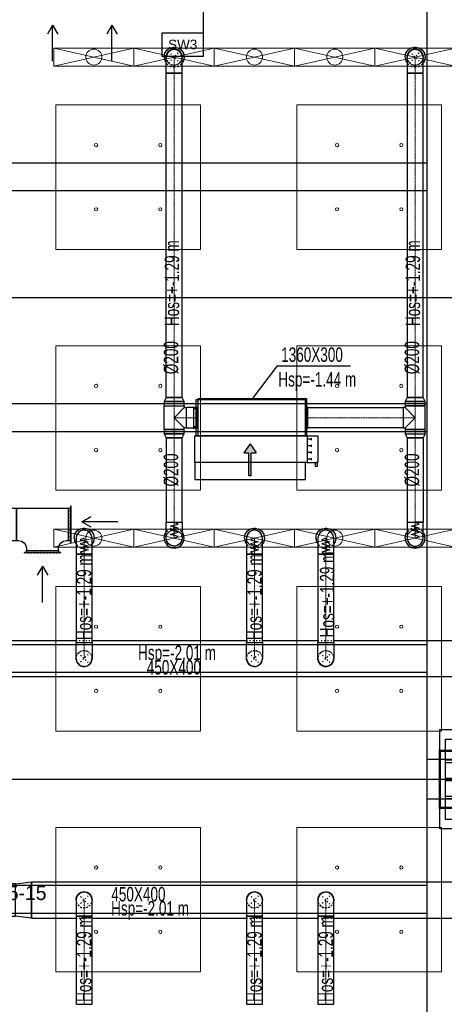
# Model space of a CAD drawing. Header units: centimetres. Extents: x -228435 to 46820, y -89367 to 152985.
# Tile 108 of 252: x -52391 to -47105, y 62196 to 74462. Entities that reach past the tile are written whole.
import ezdxf

# ---------------------------------------------------------------- set-up
doc = ezdxf.new("R2010")
doc.units = ezdxf.units.CM
doc.header["$LTSCALE"] = 50
for name, pattern in [('CADVENT_CENTERLINE', [9.9, 7.4, -1, 0.5, -1]), ('CADVENT_HIDDEN', [0.8, 0.25, -0.55]), ('Kondygnacja  -0_5$0$HIDDEN', [9.525, 6.35, -3.175]), ('Kondygnacja  -0_5$0$HIDDEN2', [4.7625, 3.175, -1.5875]), ('Osie rzutów$0$DASHDOT2', [12.7, 6.35, -3.175, 0, -3.175])]:
    doc.linetypes.add(name, pattern=pattern)
for name, color, linetype in [('01-103-Went PP_poziom-0_5$0$L_Nawiew', 3, 'Continuous'), ('bgde-nawiewDETAILS', 1, 'Continuous'), ('bgde-nawiewEXP', 1, 'Continuous'), ('bgde-nawiewHIDDEN', 1, 'Continuous'), ('bgde-tekst', 7, 'Continuous'), ('bgde-wywiewEXP', 5, 'Continuous'), ('bgde-wywiewHIDDEN', 5, 'Continuous'), ('bgde-wywiewSOL', 5, 'Continuous'), ('bgde_AJ_strzałki', 7, 'Continuous'), ('Kondygnacja  -0_5$0$ARCH_GK', 8, 'Continuous'), ('Kondygnacja  -0_5$0$ARCH_INFO_OPISY_PRZEGRODY', 8, 'Continuous'), ('Kondygnacja  -0_5$0$ARCH_KONSTR_POWYŻEJ RZUTU', 8, 'Kondygnacja  -0_5$0$HIDDEN'), ('Kondygnacja  -0_5$0$ARCH_KONSTR_POWYŻEJ RZUTU_IST', 8, 'Kondygnacja  -0_5$0$HIDDEN2'), ('Kondygnacja  -0_5$0$ARCH_KONSTRUKCJA_NIEWIDOCZNA', 8, 'Continuous'), ('Kondygnacja  -0_5$0$ARCH_OKŁADZINA', 8, 'Continuous'), ('Kondygnacja  -0_5$0$ARCH_SŁUPY', 8, 'Continuous'), ('Osie rzutów$0$ARCH_INFO_OSIE_IST', 8, 'Osie rzutów$0$DASHDOT2'), ('Osie rzutów$0$ARCH_INFO_OSIE_OPISY_IST', 8, 'Continuous')]:
    doc.layers.add(name, color=color, linetype=linetype)
for name, color, linetype, lineweight in [('bgde-nawiewCEN', 7, 'Continuous', 13), ('bgde_AJ_specyfikacja', 2, 'Continuous', 30), ('bgde_nawiewnik', 11, 'Continuous', 5), ('SU Lampy kwadratowe  -05$0$ARCH_SUFITY_PODWIESZANE', 8, 'Continuous', 9)]:
    doc.layers.add(name, color=color, linetype=linetype, lineweight=lineweight)
doc.styles.add('Kondygnacja  -0_5$0$Arial', font='ARIAL.TTF')
pattern_1 = [(45, (-1133.3117, -3177.9858), (-0.6735192, 0.6735192), [])]

# ---------------------------------------------------------------- blocks, each defined once
blk = doc.blocks.new('Osie rzutów')
at = {"layer": 'Osie rzutów$0$ARCH_INFO_OSIE_IST', "ltscale": 10}
for p, q in [((4436.04, 11600), (13655, 11600)), ((4436.04, 11000), (13655, 11000))]:
    blk.add_line(p, q, dxfattribs=at)
blk = doc.blocks.new('SU Lampy kwadratowe  -05')
at = {"layer": 'SU Lampy kwadratowe  -05$0$ARCH_SUFITY_PODWIESZANE'}
for points in [[(6920, 11840), (7100, 11840), (7100, 11660), (6920, 11660)], [(7220, 11840), (7400, 11840), (7400, 11660), (7220, 11660)], [(6920, 11540), (7100, 11540), (7100, 11360), (6920, 11360)], [(7220, 11540), (7400, 11540), (7400, 11360), (7220, 11360)], [(6920, 11240), (7100, 11240), (7100, 11060), (6920, 11060)], [(7220, 11240), (7400, 11240), (7400, 11060), (7220, 11060)], [(6920, 10940), (7100, 10940), (7100, 10760), (6920, 10760)], [(7220, 10940), (7400, 10940), (7400, 10760), (7220, 10760)]]:
    blk.add_lwpolyline(points, close=True, dxfattribs=at)
for centre in [(6970, 11790), (7050, 11790), (7270, 11790), (7350, 11790), (6970, 11710), (7050, 11710), (7270, 11710), (7350, 11710), (6970, 11490), (7050, 11490), (7270, 11490), (7350, 11490), (6970, 11410), (7050, 11410), (7270, 11410), (7350, 11410), (6970, 11190), (7050, 11190), (7270, 11190), (7350, 11190), (6970, 11110), (7050, 11110), (7270, 11110), (7350, 11110), (6970, 10890), (7050, 10890), (7270, 10890), (7350, 10890), (6970, 10810), (7050, 10810), (7270, 10810), (7350, 10810)]:
    blk.add_circle(centre, 2, dxfattribs=at)
blk = doc.blocks.new('Kondygnacja  -0_5$0$słup_prostokąt')
at = {"layer": 'Kondygnacja  -0_5$0$ARCH_SŁUPY', "lineweight": 40}
h = blk.add_hatch(dxfattribs=at)
h.set_pattern_fill('ANSI31', color=256, scale=0.3, style=0)
h.set_pattern_definition(pattern_1)
h.paths.add_polyline_path([(36, 34), (39, 34), (39, 84), (36, 84)])
h = blk.add_hatch(dxfattribs=at)
h.set_pattern_fill('ANSI31', color=256, scale=0.3, style=0)
h.set_pattern_definition(pattern_1)
h.paths.add_polyline_path([(89, 80), (89, 83), (39, 83), (39, 80)])
h = blk.add_hatch(dxfattribs=at)
h.set_pattern_fill('ANSI31', color=256, scale=0.3, style=0)
h.set_pattern_definition(pattern_1)
h.paths.add_polyline_path([(89, 34), (92, 34), (92, 84), (89, 84)])
h = blk.add_hatch(dxfattribs=at)
h.set_pattern_fill('ANSI31', color=256, scale=0.3, style=0)
h.set_pattern_definition(pattern_1)
h.paths.add_polyline_path([(89, 57.5), (89, 60.5), (39, 60.5), (39, 57.5)])
h = blk.add_hatch(dxfattribs=at)
h.set_pattern_fill('ANSI31', color=256, scale=0.3, style=0)
h.set_pattern_definition(pattern_1)
h.paths.add_polyline_path([(89, 35), (89, 38), (39, 38), (39, 35)])
at = {"layer": 'Kondygnacja  -0_5$0$ARCH_KONSTRUKCJA_NIEWIDOCZNA'}
blk.add_lwpolyline([(119, 109), (119, 9), (9, 9), (9, 109)], close=True, dxfattribs=at)
for points in [[(36, 109), (36, 84)], [(39, 109), (39, 84)], [(62.5, 109), (62.5, 83)], [(65.5, 109), (65.5, 83)], [(89, 109), (89, 84)], [(92, 109), (92, 84)], [(9, 83), (36, 83)], [(9, 80), (36, 80)], [(92, 83), (119, 83)], [(92, 80), (119, 80)], [(9, 60.5), (36, 60.5)], [(9, 57.5), (36, 57.5)], [(92, 60.5), (119, 60.5)], [(92, 57.5), (119, 57.5)], [(9, 38), (36, 38)], [(92, 38), (119, 38)], [(9, 35), (36, 35)], [(36, 34), (36, 9)], [(39, 34), (39, 9)], [(62.5, 35), (62.5, 9)], [(65.5, 35), (65.5, 9)], [(89, 34), (89, 9)], [(92, 35), (119, 35)], [(92, 34), (92, 9)]]:
    blk.add_lwpolyline(points, dxfattribs=at)
at = {"layer": 'Kondygnacja  -0_5$0$ARCH_OKŁADZINA'}
blk.add_lwpolyline([(2, 121), (126, 121), (126, -3), (2, -3)], close=True, dxfattribs=at)
at = {"layer": 'Kondygnacja  -0_5$0$ARCH_SŁUPY', "lineweight": 40}
for p, q in [((39, 60.5), (89, 60.5)), ((89, 57.5), (39, 57.5))]:
    blk.add_line(p, q, dxfattribs=at)
at = {"layer": 'Kondygnacja  -0_5$0$ARCH_SŁUPY', "lineweight": 30, "const_width": 3}
blk.add_lwpolyline([(2, 94.5), (126, 94.5), (126, 23.5), (2, 23.5)], close=True, dxfattribs=at)
at = {"layer": 'Kondygnacja  -0_5$0$ARCH_SŁUPY', "lineweight": 40}
for points in [[(36, 84), (39, 84), (39, 34), (36, 34)], [(89, 84), (92, 84), (92, 34), (89, 34)]]:
    blk.add_lwpolyline(points, close=True, dxfattribs=at)
for points in [[(89, 83), (39, 83)], [(39, 80), (89, 80)], [(89, 38), (39, 38)], [(39, 35), (89, 35)]]:
    blk.add_lwpolyline(points, dxfattribs=at)
blk = doc.blocks.new('Kondygnacja  -0_5$0$konstrukcja istniejąca -0.5')
at = {"layer": 'Kondygnacja  -0_5$0$ARCH_KONSTR_POWYŻEJ RZUTU_IST', "ltscale": 10}
for points in [[(7382, 11025), (7382, 12175)], [(7382, 11732.9), (6338.5, 11732.9), (6338.5, 11767.9), (7382, 11767.9)], [(7382, 11432.9), (6338.5, 11432.9), (6338.5, 11467.9), (7382, 11467.9)], [(7382, 11132.9), (6338.5, 11132.9), (6338.5, 11167.9), (7382, 11167.9)], [(7538, 10975), (7382, 10975), (7382, 11025), (7538, 11025), (7538, 10975)], [(7382, 9825), (7382, 10975)]]:
    blk.add_lwpolyline(points, dxfattribs=at)
at = {"layer": 'Kondygnacja  -0_5$0$ARCH_KONSTR_POWYŻEJ RZUTU_IST', "ltscale": 10, "elevation": 0}
blk.add_lwpolyline([(7382, 10832.9), (6338.5, 10832.9), (6338.5, 10867.9), (7382, 10867.9)], dxfattribs=at)
blk = doc.blocks.new('*a417')
at = {"layer": 'bgde-tekst'}
blk.add_line((0, 0), (911, 0), dxfattribs=at)
blk = doc.blocks.new('A$C066D7839')
at = {"layer": 'bgde_nawiewnik'}
for p, q in [((-50, -11.15), (-50, 11.15)), ((-50, 11.15), (50, 11.15)), ((-50, -11.15), (50, 11.15)), ((50, -11.15), (-50, 11.15)), ((50, 11.15), (50, -11.15)), ((50, -11.15), (-50, -11.15))]:
    blk.add_line(p, q, dxfattribs=at)
blk.add_circle((0, 0), 10, dxfattribs=at)
blk = doc.blocks.new('A$C5B3E7367')
at = {"layer": '01-103-Went PP_poziom-0_5$0$L_Nawiew'}
h = blk.add_hatch(color=256, dxfattribs=at)
h.paths.add_polyline_path([(215, 704), (215, 674), (332, 674), (332, 612), (446, 689), (332, 766), (332, 704)])
h.paths.add_polyline_path([(48, 704), (48, 674), (215, 674), (215, 704)])
for p, q in [((215, 1525), (165, 1525)), ((165, 1525), (165, 1505)), ((165, 1505), (215, 1505)), ((215, 1400), (215, 1530)), ((545, 1530), (215, 1530)), ((215, 1530), (215, 1515)), ((545, 1400), (545, 1530)), ((0, 1378), (215, 1378)), ((0, 0), (0, 1378)), ((545, 1400), (215, 1400)), ((215, 1400), (215, 1378)), ((215, 1378), (215, 0)), ((244, 1452), (269, 1452)), ((256, 1452), (256, 1400)), ((326, 1452), (351, 1452)), ((339, 1452), (339, 1400)), ((409, 1452), (434, 1452)), ((421, 1452), (421, 1400)), ((491, 1452), (516, 1452)), ((504, 1452), (504, 1400)), ((545, 0), (545, 1400)), ((446, 689), (332, 766)), ((332, 704), (332, 766)), ((48, 704), (332, 704)), ((48, 704), (48, 674)), ((48, 674), (332, 674)), ((446, 689), (332, 612)), ((332, 612), (332, 674)), ((215, 0), (0, 0)), ((215, 0), (545, 0))]:
    blk.add_line(p, q, dxfattribs=at)
blk = doc.blocks.new('A$C53CA46B8')
at = {"layer": 'bgde-wywiewSOL'}
for p, q in [((113, 511), (-162, 511)), ((-137, 481), (-137, 511)), ((88, 481), (88, 511)), ((200, 481), (-250, 481)), ((-250, 481), (-250, -879)), ((200, 481), (200, -879)), ((200, -879), (-250, -879)), ((113, -909), (-162, -909)), ((-137, -879), (-137, -909)), ((88, -879), (88, -909))]:
    blk.add_line(p, q, dxfattribs=at)
at = {"layer": '01-103-Went PP_poziom-0_5$0$L_Nawiew'}
blk.add_blockref('A$C5B3E7367', (-795, -894), dxfattribs=at)
blk = doc.blocks.new('strzałki2')
at = {"layer": 'bgde_AJ_strzałki'}
for p, q in [((0, 687), (-65, 575, 1393)), ((0, 237), (0, 687)), ((0, 687), (65, 575, 1393))]:
    blk.add_line(p, q, dxfattribs=at)

msp = doc.modelspace()

# ---------------------------------------------------------------- linework, layer by layer
at = {"layer": 'bgde-nawiewCEN', "linetype": 'CADVENT_CENTERLINE', "ltscale": 0.06}
for p, q in [((-50468.407, 73796.017), (-50468.407, 73996.017)), ((-47468.407, 73796.017), (-47468.407, 73996.017)), ((-50468.407, 69755.022), (-50468.407, 73796.017)), ((-47468.407, 69755.022), (-47468.407, 73796.017)), ((-50468.407, 69652.022), (-50468.407, 69755.022)), ((-47468.407, 69652.022), (-47468.407, 69755.022)), ((-50468.407, 69652.022), (-50468.407, 69504.022)), ((-47468.407, 69652.022), (-47468.407, 69504.022)), ((-50468.407, 69504.022), (-50468.407, 69356.022)), ((-50318.407, 69504.022), (-50468.407, 69504.022)), ((-50318.407, 69504.022), (-50178.407, 69504.022)), ((-50174.407, 69504.022), (-50178.407, 69504.022)), ((-48814.407, 69504.022), (-48810.407, 69504.022)), ((-47618.407, 69504.022), (-48810.407, 69504.022)), ((-47618.407, 69504.022), (-47468.407, 69504.022)), ((-47468.407, 69504.022), (-47468.407, 69356.022)), ((-50468.407, 69356.022), (-50468.407, 69253.022)), ((-47468.407, 69356.022), (-47468.407, 69253.022)), ((-50468.407, 69253.022), (-50468.407, 68203.935)), ((-47468.407, 69253.022), (-47468.407, 68203.935)), ((-50468.407, 68203.935), (-50468.407, 68185.239)), ((-47468.407, 68203.935), (-47468.407, 68185.239)), ((-50468.407, 68185.239), (-50468.407, 68134.128)), ((-50468.407, 68134.128), (-50468.407, 68106.335)), ((-50468.407, 68106.335), (-50468.407, 68082.809)), ((-50468.407, 68082.809), (-50468.407, 68063.194)), ((-47468.407, 68185.239), (-47468.407, 68134.128)), ((-47468.407, 68134.128), (-47468.407, 68106.335)), ((-47468.407, 68106.335), (-47468.407, 68082.809)), ((-47468.407, 68082.809), (-47468.407, 68063.194)), ((-51590.031, 68003.485), (-51590.031, 68003.959)), ((-51590.031, 68002.359), (-51590.031, 68003.485)), ((-51590.031, 68000.166), (-51590.031, 68002.359)), ((-51590.031, 67996.552), (-51590.031, 68000.166)), ((-51590.031, 67991.159), (-51590.031, 67996.552)), ((-51590.031, 67983.633), (-51590.031, 67991.159)), ((-51590.031, 67973.618), (-51590.031, 67983.633)), ((-51590.031, 67960.759), (-51590.031, 67973.618)), ((-51590.031, 67944.7), (-51590.031, 67960.759)), ((-50468.407, 68063.194), (-50468.407, 68047.135)), ((-50468.407, 68047.135), (-50468.407, 68034.276)), ((-50468.407, 68034.276), (-50468.407, 68024.261)), ((-50468.407, 68024.261), (-50468.407, 68016.735)), ((-50468.407, 68016.735), (-50468.407, 68011.342)), ((-50468.407, 68011.342), (-50468.407, 68007.728)), ((-50468.407, 68007.728), (-50468.407, 68005.535)), ((-50468.407, 68005.535), (-50468.407, 68004.409)), ((-50468.407, 68004.409), (-50468.407, 68003.935)), ((-49468.407, 68003.485), (-49468.407, 68003.959)), ((-49468.407, 68002.359), (-49468.407, 68003.485)), ((-49468.407, 68000.166), (-49468.407, 68002.359)), ((-49468.407, 67996.552), (-49468.407, 68000.166)), ((-49468.407, 67991.159), (-49468.407, 67996.552)), ((-49468.407, 67983.633), (-49468.407, 67991.159)), ((-49468.407, 67973.618), (-49468.407, 67983.633)), ((-49468.407, 67960.759), (-49468.407, 67973.618)), ((-49468.407, 67944.7), (-49468.407, 67960.759)), ((-48579.651, 68003.485), (-48579.651, 68003.959)), ((-48579.651, 68002.359), (-48579.651, 68003.485)), ((-48579.651, 68000.166), (-48579.651, 68002.359)), ((-48579.651, 67996.552), (-48579.651, 68000.166)), ((-48579.651, 67991.159), (-48579.651, 67996.552)), ((-48579.651, 67983.633), (-48579.651, 67991.159)), ((-48579.651, 67973.618), (-48579.651, 67983.633)), ((-48579.651, 67960.759), (-48579.651, 67973.618)), ((-48579.651, 67944.7), (-48579.651, 67960.759)), ((-47468.407, 68063.194), (-47468.407, 68047.135)), ((-47468.407, 68047.135), (-47468.407, 68034.276)), ((-47468.407, 68034.276), (-47468.407, 68024.261)), ((-47468.407, 68024.261), (-47468.407, 68016.735)), ((-47468.407, 68016.735), (-47468.407, 68011.342)), ((-47468.407, 68011.342), (-47468.407, 68007.728)), ((-47468.407, 68007.728), (-47468.407, 68005.535)), ((-47468.407, 68005.535), (-47468.407, 68004.409)), ((-47468.407, 68004.409), (-47468.407, 68003.935)), ((-51590.031, 67925.085), (-51590.031, 67944.7)), ((-51590.031, 67901.559), (-51590.031, 67925.085)), ((-51590.031, 67873.766), (-51590.031, 67901.559)), ((-51590.031, 67822.655), (-51590.031, 67873.766)), ((-49468.407, 67925.085), (-49468.407, 67944.7)), ((-49468.407, 67901.559), (-49468.407, 67925.085)), ((-49468.407, 67873.766), (-49468.407, 67901.559)), ((-49468.407, 67822.655), (-49468.407, 67873.766)), ((-48579.651, 67925.085), (-48579.651, 67944.7)), ((-48579.651, 67901.559), (-48579.651, 67925.085)), ((-48579.651, 67873.766), (-48579.651, 67901.559)), ((-48579.651, 67822.655), (-48579.651, 67873.766)), ((-51590.031, 67803.959), (-51590.031, 67822.655)), ((-51590.031, 67803.959), (-51590.031, 66703.992)), ((-49468.407, 67803.959), (-49468.407, 67822.655)), ((-49468.407, 67803.959), (-49468.407, 66703.992)), ((-48579.651, 67803.959), (-48579.651, 67822.655)), ((-48579.651, 67803.959), (-48579.651, 66703.992)), ((-51590.031, 66703.992), (-51590.031, 66503.992)), ((-49468.407, 66703.992), (-49468.407, 66503.992)), ((-48579.651, 66703.992), (-48579.651, 66503.992)), ((-51590.031, 63296.017), (-51590.031, 63496.017)), ((-49468.407, 63296.017), (-49468.407, 63496.017)), ((-48579.651, 63296.017), (-48579.651, 63496.017)), ((-51590.031, 63296.017), (-51590.031, 62196.041)), ((-49468.407, 63296.017), (-49468.407, 62196.041)), ((-48579.651, 63296.017), (-48579.651, 62196.041))]:
    msp.add_line(p, q, dxfattribs=at)
at = {"layer": 'bgde-nawiewDETAILS', "linetype": 'CADVENT_HIDDEN'}
for p, q in [((-50539.118, 73925.307), (-50397.697, 74066.728)), ((-50539.118, 74066.728), (-50397.697, 73925.307)), ((-47539.118, 73925.307), (-47397.697, 74066.728)), ((-47539.118, 74066.728), (-47397.697, 73925.307)), ((-51660.742, 66433.282), (-51519.321, 66574.703)), ((-51660.742, 66574.703), (-51519.321, 66433.282)), ((-49539.118, 66433.282), (-49397.697, 66574.703)), ((-49539.118, 66574.703), (-49397.697, 66433.282)), ((-48650.362, 66433.282), (-48508.94, 66574.703)), ((-48650.362, 66574.703), (-48508.94, 66433.282)), ((-51660.742, 63425.306), (-51519.321, 63566.728)), ((-51660.742, 63566.728), (-51519.321, 63425.306)), ((-49539.118, 63425.306), (-49397.697, 63566.728)), ((-49539.118, 63566.728), (-49397.697, 63425.306)), ((-48650.362, 63425.306), (-48508.94, 63566.728)), ((-48650.362, 63566.728), (-48508.94, 63425.306))]:
    msp.add_line(p, q, dxfattribs=at)
at = {"layer": 'bgde-nawiewEXP', "linetype": 'Continuous'}
for points in [[(-50593.407, 73996.017), (-50583.892, 74043.853), (-50556.796, 74084.406), (-50516.243, 74111.502), (-50468.407, 74121.017), (-50420.572, 74111.502), (-50380.019, 74084.406), (-50352.922, 74043.853), (-50343.407, 73996.017), (-50352.922, 73948.182), (-50368.407, 73925.007)], [(-50568.407, 69755.023), (-50368.407, 69755.023), (-50368.407, 73796.017), (-50568.407, 73796.017), (-50568.407, 73996.017), (-50560.795, 74034.286), (-50539.118, 74066.728), (-50506.676, 74088.405), (-50468.407, 74096.017), (-50430.139, 74088.405), (-50397.697, 74066.728), (-50376.019, 74034.286), (-50368.407, 73996.017), (-50376.019, 74034.286), (-50397.697, 74066.728), (-50430.139, 74088.405), (-50468.407, 74096.017), (-50506.676, 74088.405), (-50539.118, 74066.728), (-50560.795, 74034.286), (-50568.407, 73996.017)], [(-47593.407, 73996.017), (-47583.892, 74043.853), (-47556.796, 74084.406), (-47516.243, 74111.502), (-47468.407, 74121.017), (-47420.572, 74111.502), (-47380.019, 74084.406), (-47352.922, 74043.853), (-47343.407, 73996.017), (-47352.922, 73948.182), (-47368.407, 73925.007)], [(-47568.407, 73996.017), (-47560.795, 74034.286), (-47539.118, 74066.728), (-47506.676, 74088.405), (-47468.407, 74096.017), (-47430.139, 74088.405), (-47397.697, 74066.728), (-47376.019, 74034.286), (-47368.407, 73996.017)], [(-50593.407, 73996.017), (-50583.892, 73948.182), (-50568.407, 73925.007)], [(-50568.407, 69755.023), (-50568.407, 73796.017), (-50368.407, 73796.017), (-50368.407, 73996.017)], [(-47593.407, 73996.017), (-47583.892, 73948.182), (-47568.407, 73925.007)], [(-50593.407, 69356.022), (-50593.407, 69652.022), (-50343.407, 69652.022), (-50343.407, 69629.022)], [(-50593.407, 69356.022), (-50343.407, 69356.022), (-50343.407, 69379.022), (-50468.407, 69504.022), (-50343.407, 69629.022), (-50318.407, 69629.022), (-50318.407, 69379.022), (-50343.407, 69379.022)], [(-50178.407, 69379.022), (-50178.407, 69629.022), (-50174.407, 69629.022)], [(-48814.407, 69379.022), (-48810.407, 69379.022), (-48810.407, 69629.022), (-48814.407, 69629.022)], [(-47593.407, 69379.022), (-47468.407, 69504.022), (-47593.407, 69629.022)], [(-50178.407, 69379.022), (-50174.407, 69379.022)], [(-47593.407, 69301.179), (-47568.407, 69253.022), (-47568.407, 68003.935), (-47560.795, 67965.667), (-47539.118, 67933.224), (-47506.676, 67911.547), (-47468.407, 67903.935), (-47430.139, 67911.547), (-47397.697, 67933.224), (-47376.019, 67965.667), (-47368.407, 68003.935), (-47368.407, 68203.935), (-47376.019, 68203.935), (-47376.019, 68203.935), (-47430.139, 68203.935)], [(-47593.407, 69301.179), (-47343.407, 69301.179), (-47368.407, 69253.022), (-47368.407, 69253.022), (-47568.407, 69253.022), (-47568.407, 69253.022), (-47368.407, 69253.022), (-47368.407, 68203.935), (-47376.019, 68203.935)], [(-47568.407, 68203.935), (-47368.407, 68203.935)], [(-47568.407, 68203.935), (-47430.139, 68203.935)], [(-47430.139, 68203.935), (-47468.407, 68203.935)], [(-47430.139, 68203.935), (-47397.697, 68203.935)], [(-51715.031, 68003.959), (-51705.516, 68051.794), (-51678.42, 68092.347), (-51637.867, 68119.444), (-51590.031, 68128.959), (-51542.196, 68119.444), (-51501.643, 68092.347), (-51474.546, 68051.794), (-51465.031, 68003.959), (-51474.546, 67956.123), (-51490.031, 67932.949)], [(-49593.407, 68003.959), (-49583.892, 68051.794), (-49556.796, 68092.347), (-49516.243, 68119.444), (-49468.407, 68128.959), (-49420.572, 68119.444), (-49380.019, 68092.347), (-49352.922, 68051.794), (-49343.407, 68003.959), (-49352.922, 67956.123), (-49368.407, 67932.949)], [(-48704.651, 68003.959), (-48695.136, 68051.794), (-48668.039, 68092.347), (-48627.486, 68119.444), (-48579.651, 68128.959), (-48531.816, 68119.444), (-48491.263, 68092.347), (-48464.166, 68051.794), (-48454.651, 68003.959), (-48464.166, 67956.123), (-48479.651, 67932.949)], [(-51715.031, 68003.959), (-51705.516, 67956.123), (-51690.031, 67932.949)], [(-50593.407, 68003.935), (-50583.892, 67956.1), (-50556.796, 67915.547), (-50516.243, 67888.45), (-50468.407, 67878.935), (-50420.572, 67888.45), (-50380.019, 67915.547), (-50352.922, 67956.1), (-50343.407, 68003.935), (-50352.922, 68051.77), (-50368.407, 68074.945)], [(-50593.407, 68003.935), (-50583.892, 68051.77), (-50568.407, 68074.945)], [(-49593.407, 68003.959), (-49583.892, 67956.123), (-49568.407, 67932.949)], [(-48704.651, 68003.959), (-48695.136, 67956.123), (-48679.651, 67932.949)], [(-47593.407, 68003.935), (-47583.892, 67956.1), (-47556.796, 67915.547), (-47516.243, 67888.45), (-47468.407, 67878.935), (-47420.572, 67888.45), (-47380.019, 67915.547), (-47352.922, 67956.1), (-47343.407, 68003.935), (-47352.922, 68051.77), (-47368.407, 68074.945)], [(-47593.407, 68003.935), (-47583.892, 68051.77), (-47568.407, 68074.945)], [(-51690.031, 66503.992), (-51690.031, 66703.992), (-51490.031, 66703.992), (-51490.031, 67803.959), (-51690.031, 67803.959), (-51690.031, 66703.992), (-51490.031, 66703.992), (-51490.031, 66503.992), (-51493.197, 66488.08)], [(-49568.407, 66503.992), (-49568.407, 66703.992), (-49368.407, 66703.992), (-49368.407, 67803.959), (-49568.407, 67803.959), (-49568.407, 66703.992), (-49368.407, 66703.992), (-49368.407, 66503.992), (-49371.729, 66487.292)], [(-52848.662, 66278.992), (-52848.662, 66728.992), (-51690.031, 66728.992)], [(-52848.662, 66278.992), (-42183.356, 66278.992), (-42183.356, 66728.992), (-41783.356, 66603.992), (-41783.356, 66503.992), (-42183.356, 66728.992), (-43368.407, 66728.992)], [(-51490.031, 66728.992), (-49568.407, 66728.992)], [(-49368.407, 66728.992), (-48679.651, 66728.992)], [(-48479.651, 66728.992), (-46286.383, 66728.992)], [(-51690.031, 66503.992), (-51682.419, 66465.724), (-51674.887, 66454.451)], [(-51690.031, 66503.992), (-51682.419, 66465.724), (-51660.742, 66433.282), (-51669.756, 66446.772)], [(-51688.397, 66485.99), (-51688.19, 66499.546)], [(-51688.397, 66485.99), (-51674.02, 66449.717), (-51662.725, 66438.07)], [(-51519.321, 66433.282), (-51497.643, 66465.724), (-51490.031, 66503.992)], [(-51517.479, 66437.728), (-51507.746, 66447.167), (-51492.264, 66482.982), (-51492.015, 66499.204)], [(-49568.407, 66503.992), (-49560.795, 66465.724), (-49553.674, 66455.067)], [(-49568.407, 66503.992), (-49560.795, 66465.724), (-49539.118, 66433.282), (-49548.578, 66447.44)], [(-49566.929, 66486.861), (-49566.619, 66499.675)], [(-49566.929, 66486.861), (-49552.874, 66450.463), (-49541.128, 66438.135)], [(-49397.697, 66433.282), (-49376.019, 66465.724), (-49368.407, 66503.992)], [(-49395.908, 66437.599), (-49386.628, 66446.44), (-49370.829, 66482.117), (-49370.418, 66499.139)], [(-48679.651, 66503.992), (-48672.039, 66465.724), (-48664.509, 66454.454)], [(-48678.018, 66485.994), (-48677.809, 66499.547)], [(-48678.018, 66485.994), (-48663.643, 66449.721), (-48652.345, 66438.07)], [(-48507.099, 66437.727), (-48497.368, 66447.163), (-48481.884, 66482.977), (-48481.635, 66499.204)], [(-48482.817, 66488.076), (-48479.651, 66503.992)], [(-51660.742, 66433.282), (-51628.3, 66411.604), (-51615.002, 66408.959)], [(-51660.742, 66433.282), (-51628.3, 66411.604), (-51590.031, 66403.992), (-51605.944, 66407.158)], [(-51656.296, 66431.44), (-51646.857, 66421.707), (-51611.042, 66406.225), (-51594.82, 66405.976)], [(-51590.031, 66403.992), (-51551.763, 66411.604), (-51519.321, 66433.282), (-51532.811, 66424.268)], [(-51590.031, 66403.992), (-51551.763, 66411.604), (-51540.49, 66419.137)], [(-51585.585, 66405.834), (-51572.029, 66405.626), (-51535.756, 66420.003), (-51524.109, 66431.298)], [(-51519.321, 66433.282), (-51497.643, 66465.724), (-51494.998, 66479.021)], [(-49539.118, 66433.282), (-49506.676, 66411.604), (-49468.407, 66403.992), (-49485.108, 66407.314)], [(-49539.118, 66433.282), (-49506.676, 66411.604), (-49494.105, 66409.104)], [(-49534.801, 66431.493), (-49525.959, 66422.214), (-49490.283, 66406.414), (-49473.26, 66406.003)], [(-49468.407, 66403.992), (-49430.139, 66411.604), (-49397.697, 66433.282), (-49411.855, 66423.822)], [(-49468.407, 66403.992), (-49430.139, 66411.604), (-49419.482, 66418.725)], [(-49464.09, 66405.781), (-49451.276, 66405.471), (-49414.878, 66419.526), (-49402.55, 66431.271)], [(-49397.697, 66433.282), (-49376.019, 66465.724), (-49373.519, 66478.295)], [(-48659.378, 66446.775), (-48650.362, 66433.282), (-48617.919, 66411.604), (-48604.626, 66408.96)], [(-48645.916, 66431.44), (-48636.48, 66421.71), (-48600.666, 66406.225), (-48584.44, 66405.976)], [(-48595.567, 66407.158), (-48579.651, 66403.992), (-48541.383, 66411.604), (-48530.113, 66419.135)], [(-48575.205, 66405.834), (-48561.653, 66405.625), (-48525.379, 66420.001), (-48513.729, 66431.298)], [(-48522.434, 66424.266), (-48508.94, 66433.282), (-48487.263, 66465.724), (-48484.619, 66479.018)], [(-54191.291, 63296.017), (-52442.547, 63296.017), (-52442.547, 63696.017), (-52242.547, 63721.017), (-52242.547, 63271.017), (-52442.547, 63296.017), (-52442.547, 63696.017), (-54191.291, 63696.017)], [(-52242.547, 63271.017), (-52242.547, 63721.017), (-42621.425, 63721.017), (-42221.425, 63596.017), (-42221.425, 63496.017), (-42621.425, 63721.017), (-42621.425, 63271.017), (-42221.425, 63396.017), (-42221.425, 63496.017), (-42621.425, 63271.017), (-43368.407, 63271.017)], [(-52242.547, 63271.017), (-51690.031, 63271.017)], [(-51490.031, 63271.017), (-49568.407, 63271.017)], [(-49368.407, 63271.017), (-48679.651, 63271.017)], [(-48479.651, 63271.017), (-46286.383, 63271.017)]]:
    msp.add_lwpolyline(points, dxfattribs=at)
for points in [[(-47568.407, 73796.017), (-47368.407, 73796.017), (-47368.407, 73996.017), (-47376.019, 74034.286), (-47397.697, 74066.728), (-47430.139, 74088.405), (-47468.407, 74096.017), (-47506.676, 74088.405), (-47539.118, 74066.728), (-47560.795, 74034.286), (-47568.407, 73996.017), (-47568.407, 73835.035)], [(-47568.407, 69755.023), (-47368.407, 69755.023), (-47368.407, 73796.017), (-47568.407, 73796.017)], [(-50593.407, 69706.865), (-50343.407, 69706.865), (-50368.407, 69755.022), (-50568.407, 69755.022)], [(-50593.407, 69652.023), (-50343.407, 69652.023), (-50343.407, 69706.865), (-50593.407, 69706.865)], [(-50174.407, 69729.022), (-48814.407, 69729.022), (-48814.407, 69739.022), (-50174.407, 69739.022)], [(-50174.407, 69278.004), (-48814.407, 69278.004), (-48814.407, 69729.022), (-50174.407, 69729.022)], [(-47593.407, 69706.865), (-47343.407, 69706.865), (-47368.407, 69755.022), (-47568.407, 69755.022)], [(-47593.407, 69652.023), (-47343.407, 69652.023), (-47343.407, 69706.865), (-47593.407, 69706.865)], [(-50318.407, 69379.022), (-50178.407, 69379.022), (-50178.407, 69629.022), (-50318.407, 69629.022), (-50318.407, 69388.537)], [(-48810.407, 69379.022), (-48810.407, 69629.022), (-47618.407, 69629.022), (-47618.407, 69379.022)], [(-47618.407, 69379.022), (-47593.407, 69379.022), (-47593.407, 69356.022), (-47343.407, 69356.022), (-47343.407, 69652.022), (-47593.407, 69652.022), (-47593.407, 69629.022), (-47618.407, 69629.022), (-47618.407, 69388.537)], [(-50593.407, 69301.18), (-50343.407, 69301.18), (-50343.407, 69356.022), (-50593.407, 69356.022)], [(-47593.407, 69301.18), (-47343.407, 69301.18), (-47343.407, 69356.022), (-47593.407, 69356.022)], [(-50593.407, 69301.179), (-50568.407, 69253.022), (-50368.407, 69253.022), (-50343.407, 69301.179), (-50583.892, 69301.179)], [(-50568.407, 68203.935), (-50368.407, 68203.935), (-50368.407, 69253.022), (-50568.407, 69253.022)], [(-50568.407, 68004.409), (-50568.407, 68203.935), (-50368.407, 68203.935), (-50368.407, 68003.935), (-50376.019, 67965.667), (-50397.697, 67933.224), (-50430.139, 67911.547), (-50468.407, 67903.935), (-50506.676, 67911.547), (-50539.118, 67933.224), (-50560.795, 67965.667), (-50568.407, 68003.935)], [(-51690.031, 67803.959), (-51490.031, 67803.959), (-51490.031, 68003.959), (-51497.643, 68042.227), (-51519.321, 68074.67), (-51551.763, 68096.347), (-51590.031, 68103.959), (-51628.3, 68096.347), (-51660.742, 68074.67), (-51682.419, 68042.227), (-51690.031, 68003.959), (-51690.031, 67822.655)], [(-49568.407, 67996.552), (-49568.407, 67803.959), (-49368.407, 67803.959), (-49368.407, 68003.959), (-49376.019, 68042.227), (-49397.697, 68074.67), (-49430.139, 68096.347), (-49468.407, 68103.959), (-49506.676, 68096.347), (-49539.118, 68074.67), (-49560.795, 68042.227), (-49568.407, 68003.959), (-49568.407, 68000.166)], [(-48679.651, 67803.959), (-48479.651, 67803.959), (-48479.651, 68003.959), (-48487.263, 68042.227), (-48508.94, 68074.67), (-48541.383, 68096.347), (-48579.651, 68103.959), (-48617.919, 68096.347), (-48650.362, 68074.67), (-48672.039, 68042.227), (-48679.651, 68003.959), (-48679.651, 67822.655)], [(-48679.651, 66703.992), (-48479.651, 66703.992), (-48479.651, 67803.959), (-48679.651, 67803.959)], [(-48679.651, 66503.992), (-48679.651, 66703.992), (-48479.651, 66703.992), (-48479.651, 66503.992), (-48487.263, 66465.724), (-48508.94, 66433.282), (-48541.383, 66411.604), (-48579.651, 66403.992), (-48617.919, 66411.604), (-48650.362, 66433.282), (-48672.039, 66465.724)], [(-51690.031, 63296.017), (-51490.031, 63296.017), (-51490.031, 63496.017), (-51497.643, 63534.285), (-51519.321, 63566.728), (-51551.763, 63588.405), (-51590.031, 63596.017), (-51628.3, 63588.405), (-51660.742, 63566.728), (-51682.419, 63534.285), (-51690.031, 63496.017), (-51690.031, 63335.035)], [(-51690.031, 63496.017), (-51682.419, 63534.285), (-51660.742, 63566.728), (-51628.3, 63588.405), (-51590.031, 63596.017), (-51551.763, 63588.405), (-51519.321, 63566.728), (-51497.643, 63534.285), (-51490.031, 63496.017), (-51497.643, 63534.285), (-51519.321, 63566.728), (-51551.763, 63588.405), (-51590.031, 63596.017), (-51628.3, 63588.405), (-51660.742, 63566.728), (-51682.419, 63534.285)], [(-49568.407, 63296.017), (-49368.407, 63296.017), (-49368.407, 63496.017), (-49376.019, 63534.285), (-49397.697, 63566.728), (-49430.139, 63588.405), (-49468.407, 63596.017), (-49506.676, 63588.405), (-49539.118, 63566.728), (-49560.795, 63534.285), (-49568.407, 63496.017), (-49568.407, 63335.035)], [(-49568.407, 63496.017), (-49560.795, 63534.285), (-49539.118, 63566.728), (-49506.676, 63588.405), (-49468.407, 63596.017), (-49430.139, 63588.405), (-49397.697, 63566.728), (-49376.019, 63534.285), (-49368.407, 63496.017), (-49376.019, 63534.285), (-49397.697, 63566.728), (-49430.139, 63588.405), (-49468.407, 63596.017), (-49506.676, 63588.405), (-49539.118, 63566.728), (-49560.795, 63534.285)], [(-48679.651, 63296.017), (-48479.651, 63296.017), (-48479.651, 63496.017), (-48487.263, 63534.285), (-48508.94, 63566.728), (-48541.383, 63588.405), (-48579.651, 63596.017), (-48617.919, 63588.405), (-48650.362, 63566.728), (-48672.039, 63534.285), (-48679.651, 63496.017), (-48679.651, 63335.035)], [(-48679.651, 63496.017), (-48672.039, 63534.285), (-48650.362, 63566.728), (-48617.919, 63588.405), (-48579.651, 63596.017), (-48541.383, 63588.405), (-48508.94, 63566.728), (-48487.263, 63534.285), (-48479.651, 63496.017), (-48487.263, 63534.285), (-48508.94, 63566.728), (-48541.383, 63588.405), (-48579.651, 63596.017), (-48617.919, 63588.405), (-48650.362, 63566.728), (-48672.039, 63534.285)], [(-51690.031, 62196.041), (-51490.031, 62196.041), (-51490.031, 63296.017), (-51690.031, 63296.017)], [(-49568.407, 63296.017), (-49568.407, 62196.041), (-49368.407, 62196.041), (-49368.407, 63296.017), (-49560.795, 63296.017)], [(-48679.651, 62196.041), (-48479.651, 62196.041), (-48479.651, 63296.017), (-48679.651, 63296.017)]]:
    msp.add_lwpolyline(points, close=True, dxfattribs=at)
at = {"layer": 'bgde-nawiewEXP'}
for points in [[(-50468.407, 68003.935), (-50418.407, 68025.233), (-50518.407, 68050.595), (-50418.407, 68075.815), (-50518.407, 68101.1), (-50418.407, 68126.635), (-50518.407, 68151.994), (-50418.407, 68177.453), (-50468.407, 68203.935)], [(-47468.407, 68003.935), (-47418.407, 68025.233), (-47518.407, 68050.595), (-47418.407, 68075.815), (-47518.407, 68101.1), (-47418.407, 68126.635), (-47518.407, 68151.994), (-47418.407, 68177.453), (-47468.407, 68203.935)], [(-51590.031, 68003.959), (-51640.031, 67982.661), (-51540.031, 67957.299), (-51640.031, 67932.079), (-51540.031, 67906.794), (-51640.031, 67881.259), (-51540.031, 67855.9), (-51640.031, 67830.441), (-51590.031, 67803.959)], [(-49468.407, 68003.959), (-49518.407, 67982.661), (-49418.407, 67957.299), (-49518.407, 67932.079), (-49418.407, 67906.794), (-49518.407, 67881.259), (-49418.407, 67855.9), (-49518.407, 67830.441), (-49468.407, 67803.959)], [(-48579.651, 68003.959), (-48629.651, 67982.661), (-48529.651, 67957.299), (-48629.651, 67932.079), (-48529.651, 67906.794), (-48629.651, 67881.259), (-48529.651, 67855.9), (-48629.651, 67830.441), (-48579.651, 67803.959)]]:
    msp.add_lwpolyline(points, dxfattribs=at)
at = {"layer": 'bgde-nawiewHIDDEN', "linetype": 'CADVENT_HIDDEN'}
for points in [[(-50593.407, 73996.017), (-50583.892, 74043.853), (-50556.796, 74084.406), (-50516.243, 74111.502), (-50468.407, 74121.017), (-50420.572, 74111.502), (-50380.019, 74084.406), (-50352.922, 74043.853), (-50343.407, 73996.017), (-50352.922, 73948.182), (-50380.019, 73907.629), (-50420.572, 73880.532), (-50468.407, 73871.017), (-50516.243, 73880.532), (-50556.796, 73907.629), (-50516.243, 73880.532), (-50468.407, 73871.017), (-50420.572, 73880.532), (-50380.019, 73907.629), (-50368.407, 73925.007)], [(-47593.407, 73996.017), (-47583.892, 74043.853), (-47556.796, 74084.406), (-47516.243, 74111.502), (-47468.407, 74121.017), (-47420.572, 74111.502), (-47380.019, 74084.406), (-47352.922, 74043.853), (-47343.407, 73996.017), (-47352.922, 73948.182), (-47380.019, 73907.629), (-47420.572, 73880.532), (-47468.407, 73871.017), (-47516.243, 73880.532), (-47556.796, 73907.629), (-47516.243, 73880.532), (-47468.407, 73871.017), (-47420.572, 73880.532), (-47380.019, 73907.629), (-47368.407, 73925.007)], [(-50593.407, 73996.017), (-50583.892, 73948.182), (-50556.796, 73907.629), (-50568.407, 73925.007)], [(-50568.407, 73996.017), (-50560.795, 73957.749), (-50539.118, 73925.307), (-50506.676, 73903.629), (-50468.407, 73896.017), (-50430.139, 73903.629), (-50397.697, 73925.307), (-50376.019, 73957.749), (-50368.407, 73996.017)], [(-47593.407, 73996.017), (-47583.892, 73948.182), (-47556.796, 73907.629), (-47568.407, 73925.007)], [(-47568.407, 73996.017), (-47560.795, 73957.749), (-47539.118, 73925.307), (-47506.676, 73903.629), (-47468.407, 73896.017), (-47430.139, 73903.629), (-47397.697, 73925.307), (-47376.019, 73957.749), (-47368.407, 73996.017)], [(-50174.407, 69379.022), (-50174.407, 69629.022)], [(-48814.407, 69379.022), (-48814.407, 69629.022)], [(-51715.031, 68003.959), (-51705.516, 68051.794), (-51678.42, 68092.347), (-51637.867, 68119.444), (-51590.031, 68128.959), (-51542.196, 68119.444), (-51501.643, 68092.347), (-51474.546, 68051.794), (-51465.031, 68003.959), (-51474.546, 67956.123), (-51501.643, 67915.571), (-51542.196, 67888.474), (-51590.031, 67878.959), (-51637.867, 67888.474), (-51678.42, 67915.571), (-51690.031, 67932.949)], [(-50593.407, 68003.935), (-50583.892, 67956.1), (-50556.796, 67915.547), (-50516.243, 67888.45), (-50468.407, 67878.935), (-50420.572, 67888.45), (-50380.019, 67915.547), (-50352.922, 67956.1), (-50343.407, 68003.935), (-50352.922, 68051.77), (-50380.019, 68092.323), (-50420.572, 68119.42), (-50468.407, 68128.935), (-50516.243, 68119.42), (-50556.796, 68092.323), (-50568.407, 68074.945)], [(-50593.407, 68003.935), (-50583.892, 68051.77), (-50556.796, 68092.323), (-50516.243, 68119.42), (-50468.407, 68128.935), (-50420.572, 68119.42), (-50380.019, 68092.323), (-50368.407, 68074.945)], [(-49593.407, 68003.959), (-49583.892, 68051.794), (-49556.796, 68092.347), (-49516.243, 68119.444), (-49468.407, 68128.959), (-49420.572, 68119.444), (-49380.019, 68092.347), (-49352.922, 68051.794), (-49343.407, 68003.959), (-49352.922, 67956.123), (-49380.019, 67915.571), (-49420.572, 67888.474), (-49468.407, 67878.959), (-49516.243, 67888.474), (-49556.796, 67915.571), (-49568.407, 67932.949)], [(-48704.651, 68003.959), (-48695.136, 68051.794), (-48668.039, 68092.347), (-48627.486, 68119.444), (-48579.651, 68128.959), (-48531.816, 68119.444), (-48491.263, 68092.347), (-48464.166, 68051.794), (-48454.651, 68003.959), (-48464.166, 67956.123), (-48491.263, 67915.571), (-48531.816, 67888.474), (-48579.651, 67878.959), (-48627.486, 67888.474), (-48668.039, 67915.571), (-48679.651, 67932.949)], [(-47593.407, 68003.935), (-47583.892, 67956.1), (-47556.796, 67915.547), (-47516.243, 67888.45), (-47468.407, 67878.935), (-47420.572, 67888.45), (-47380.019, 67915.547), (-47352.922, 67956.1), (-47343.407, 68003.935), (-47352.922, 68051.77), (-47380.019, 68092.323), (-47420.572, 68119.42), (-47468.407, 68128.935), (-47516.243, 68119.42), (-47556.796, 68092.323), (-47568.407, 68074.945)], [(-47593.407, 68003.935), (-47583.892, 68051.77), (-47556.796, 68092.323), (-47516.243, 68119.42), (-47468.407, 68128.935), (-47420.572, 68119.42), (-47380.019, 68092.323), (-47368.407, 68074.945)], [(-51715.031, 68003.959), (-51705.516, 67956.123), (-51678.42, 67915.571), (-51637.867, 67888.474), (-51590.031, 67878.959), (-51542.196, 67888.474), (-51501.643, 67915.571), (-51490.031, 67932.949)], [(-49593.407, 68003.959), (-49583.892, 67956.123), (-49556.796, 67915.571), (-49516.243, 67888.474), (-49468.407, 67878.959), (-49420.572, 67888.474), (-49380.019, 67915.571), (-49368.407, 67932.949)], [(-48704.651, 68003.959), (-48695.136, 67956.123), (-48668.039, 67915.571), (-48627.486, 67888.474), (-48579.651, 67878.959), (-48531.816, 67888.474), (-48491.263, 67915.571), (-48479.651, 67932.949)], [(-51690.031, 66728.992), (-51490.031, 66728.992)], [(-49568.407, 66728.992), (-49368.407, 66728.992)], [(-48679.651, 66728.992), (-48479.651, 66728.992)], [(-51690.031, 66503.992), (-51682.419, 66542.261), (-51660.742, 66574.703), (-51628.3, 66596.38), (-51590.031, 66603.992), (-51551.763, 66596.38), (-51519.321, 66574.703), (-51497.643, 66542.261), (-51490.031, 66503.992)], [(-49568.407, 66503.992), (-49560.795, 66542.261), (-49539.118, 66574.703), (-49506.676, 66596.38), (-49468.407, 66603.992), (-49430.139, 66596.38), (-49397.697, 66574.703), (-49376.019, 66542.261), (-49368.407, 66503.992)], [(-48679.651, 66503.992), (-48672.039, 66542.261), (-48650.362, 66574.703), (-48617.919, 66596.38), (-48579.651, 66603.992), (-48541.383, 66596.38), (-48508.94, 66574.703), (-48487.263, 66542.261), (-48479.651, 66503.992)], [(-51688.19, 66499.546), (-51687.799, 66525.003), (-51672.317, 66560.818), (-51644.307, 66587.982), (-51608.034, 66602.359), (-51569.021, 66601.76), (-51533.206, 66586.278), (-51506.042, 66558.268), (-51491.665, 66521.995), (-51492.015, 66499.204)], [(-51494.998, 66479.021), (-51493.197, 66488.08)], [(-49566.619, 66499.675), (-49565.985, 66525.868), (-49550.186, 66561.544), (-49521.937, 66588.459), (-49485.538, 66602.514), (-49446.532, 66601.57), (-49410.855, 66585.771), (-49383.941, 66557.522), (-49369.886, 66521.123), (-49370.418, 66499.139)], [(-49373.519, 66478.295), (-49371.729, 66487.292)], [(-48677.809, 66499.547), (-48677.418, 66525.007), (-48661.934, 66560.822), (-48633.923, 66587.984), (-48597.649, 66602.359), (-48558.636, 66601.759), (-48522.822, 66586.275), (-48495.659, 66558.264), (-48481.284, 66521.991), (-48481.635, 66499.204)], [(-48484.619, 66479.018), (-48482.817, 66488.076)], [(-51674.887, 66454.451), (-51669.756, 66446.772)], [(-51662.725, 66438.07), (-51656.296, 66431.44)], [(-51615.002, 66408.959), (-51605.944, 66407.158)], [(-51594.82, 66405.976), (-51585.585, 66405.834)], [(-51540.49, 66419.137), (-51532.811, 66424.268)], [(-51524.109, 66431.298), (-51517.479, 66437.728)], [(-49553.674, 66455.067), (-49548.578, 66447.44)], [(-49541.128, 66438.135), (-49534.801, 66431.493)], [(-49494.105, 66409.104), (-49485.108, 66407.314)], [(-49473.26, 66406.003), (-49464.09, 66405.781)], [(-49419.482, 66418.725), (-49411.855, 66423.822)], [(-49402.55, 66431.271), (-49395.908, 66437.599)], [(-48664.509, 66454.454), (-48659.378, 66446.775)], [(-48652.345, 66438.07), (-48645.916, 66431.44)], [(-48604.626, 66408.96), (-48595.567, 66407.158)], [(-48584.44, 66405.976), (-48575.205, 66405.834)], [(-48530.113, 66419.135), (-48522.434, 66424.266)], [(-48513.729, 66431.298), (-48507.099, 66437.727)], [(-51690.031, 63271.017), (-51490.031, 63271.017)], [(-49568.407, 63271.017), (-49368.407, 63271.017)], [(-48679.651, 63271.017), (-48479.651, 63271.017)]]:
    msp.add_lwpolyline(points, dxfattribs=at)
for points in [[(-51690.031, 63496.017), (-51682.419, 63457.749), (-51660.742, 63425.306), (-51628.3, 63403.629), (-51590.031, 63396.017), (-51551.763, 63403.629), (-51519.321, 63425.306), (-51497.643, 63457.749), (-51490.031, 63496.017), (-51497.643, 63457.749), (-51519.321, 63425.306), (-51551.763, 63403.629), (-51590.031, 63396.017), (-51628.3, 63403.629), (-51660.742, 63425.306), (-51682.419, 63457.749)], [(-49568.407, 63496.017), (-49560.795, 63457.749), (-49539.118, 63425.306), (-49506.676, 63403.629), (-49468.407, 63396.017), (-49430.139, 63403.629), (-49397.697, 63425.306), (-49376.019, 63457.749), (-49368.407, 63496.017), (-49376.019, 63457.749), (-49397.697, 63425.306), (-49430.139, 63403.629), (-49468.407, 63396.017), (-49506.676, 63403.629), (-49539.118, 63425.306), (-49560.795, 63457.749)], [(-48679.651, 63496.017), (-48672.039, 63457.749), (-48650.362, 63425.306), (-48617.919, 63403.629), (-48579.651, 63396.017), (-48541.383, 63403.629), (-48508.94, 63425.306), (-48487.263, 63457.749), (-48479.651, 63496.017), (-48487.263, 63457.749), (-48508.94, 63425.306), (-48541.383, 63403.629), (-48579.651, 63396.017), (-48617.919, 63403.629), (-48650.362, 63425.306), (-48672.039, 63457.749)]]:
    msp.add_lwpolyline(points, close=True, dxfattribs=at)
at = {"layer": 'bgde-tekst'}
msp.add_lwpolyline([(-49185.862, 70149.443), (-49495.862, 69739.443), (-49495.862, 69739.443)], dxfattribs=at)
at = {"layer": 'bgde-tekst', "elevation": 1920}
msp.add_lwpolyline([(-49185.862, 70149.443), (-49495.862, 69739.443), (-49495.862, 69739.443)], dxfattribs=at)
at = {"layer": 'bgde-wywiewEXP', "linetype": 'Continuous'}
for points in [[(-54220.095, 68374.965), (-52432.085, 68374.965), (-52432.085, 67974.965), (-52407.085, 67974.965), (-52368.817, 67967.353), (-52336.375, 67945.676), (-52314.698, 67913.233), (-52307.085, 67874.965), (-52307.085, 67849.965), (-51907.085, 67849.965), (-51907.085, 67874.965), (-51899.473, 67913.233), (-51877.796, 67945.676), (-51845.354, 67967.353), (-51807.085, 67974.965), (-51758.085, 67974.965)], [(-54220.095, 67974.965), (-52432.085, 67974.965), (-52432.085, 68374.965), (-51782.085, 68374.965), (-51782.085, 67974.965), (-51782.085, 68374.965), (-51758.085, 68374.965)], [(-52307.085, 67825.965), (-52307.085, 67849.965), (-51907.085, 67849.965), (-51907.085, 67825.965)]]:
    msp.add_lwpolyline(points, dxfattribs=at)
for points in [[(-51758.085, 67949.965), (-51752.085, 67949.965), (-51752.085, 68399.965), (-51758.085, 68399.965)], [(-52332.085, 67819.965), (-52332.085, 67825.965), (-51882.085, 67825.965), (-51882.085, 67819.965)]]:
    msp.add_lwpolyline(points, close=True, dxfattribs=at)
at = {"layer": 'bgde-wywiewHIDDEN', "linetype": 'CADVENT_HIDDEN'}
for points in [[(-51782.085, 67974.965), (-51782.085, 68374.965), (-51758.085, 68374.965), (-51758.085, 67974.965), (-51758.085, 68374.965)], [(-51782.085, 67974.965), (-51758.085, 67974.965)], [(-52307.085, 67825.965), (-52307.085, 67849.965), (-51907.085, 67849.965), (-51907.085, 67825.965)]]:
    msp.add_lwpolyline(points, dxfattribs=at)
for points in [[(-51758.085, 67949.965), (-51752.085, 67949.965), (-51752.085, 68399.965), (-51758.085, 68399.965)], [(-51758.085, 68399.965), (-51758.085, 68399.965)], [(-51782.085, 67974.965), (-51782.085, 67974.965)], [(-52307.085, 67849.965), (-52307.085, 67849.965)], [(-51758.085, 67949.965), (-51758.085, 67949.965)], [(-51758.085, 67949.965), (-51758.085, 67949.965)], [(-52332.085, 67819.965), (-51882.085, 67819.965), (-51882.085, 67825.965), (-52332.085, 67825.965)], [(-52332.085, 67819.965), (-52332.085, 67819.965)], [(-52307.085, 67825.965), (-51907.085, 67825.965)], [(-52307.085, 67825.965), (-52307.085, 67825.965)], [(-51882.085, 67825.965), (-51882.085, 67825.965)]]:
    msp.add_lwpolyline(points, close=True, dxfattribs=at)
at = {"layer": 'Kondygnacja  -0_5$0$ARCH_GK', "linetype": 'Continuous', "lineweight": -3}
msp.add_line((-47160, 64950), (-47160, 65050), dxfattribs=at)
at = {"layer": 'Kondygnacja  -0_5$0$ARCH_INFO_OPISY_PRZEGRODY'}
msp.add_lwpolyline([(-50102.075, 74296.059), (-50102.075, 75010.338)], dxfattribs=at)
msp.add_lwpolyline([(-50622.075, 74008.059), (-50102.075, 74008.059), (-50102.075, 74296.059), (-50622.075, 74296.059), (-50622.075, 74008.059)], close=True, dxfattribs=at)

# ---------------------------------------------------------------- block references
at = {"layer": '01-103-Went PP_poziom-0_5$0$L_Nawiew', "xscale": 10, "yscale": 10, "zscale": 10}
for p in [(-51468.405, 73996.017, 1117.041), (-50468.405, 73996.017, 1117.041), (-49468.405, 73996.017, 1117.041), (-48468.405, 73996.017, 1117.041), (-47468.405, 73996.017, 1117.041), (-51468.405, 68003.959, 1117.041), (-50468.405, 68003.959, 1117.041), (-49468.405, 68003.959, 1117.041), (-48468.405, 68003.959, 1117.041), (-47468.405, 68003.959, 1117.041)]:
    msp.add_blockref('A$C066D7839', p, dxfattribs=at)
at = {"layer": '01-103-Went PP_poziom-0_5$0$L_Nawiew', "xscale": -1, "rotation": 270}
msp.add_blockref('A$C53CA46B8', (-49317.504, 69527.592, 2865), dxfattribs=at)
at = {"layer": 'bgde-tekst'}
for p in [(-49185.862, 70149.443), (-49185.862, 70149.443, 1920)]:
    msp.add_blockref('*a417', p, dxfattribs=at)
at = {"layer": 'bgde_AJ_strzałki', "xscale": -1}
for p in [(-51981.129, 73706.756, 1010), (-51243.598, 73706.756, 1010), (-52107.083, 66965.41, -130)]:
    msp.add_blockref('strzałki2', p, dxfattribs=at)
at = {"layer": 'bgde_AJ_strzałki', "xscale": -1, "rotation": 90}
msp.add_blockref('strzałki2', (-50930.639, 68207.434, -826.5), dxfattribs=at)
at = {"layer": 'Kondygnacja  -0_5$0$ARCH_KONSTR_POWYŻEJ RZUTU', "xscale": 10, "yscale": 10, "zscale": 10}
msp.add_blockref('Kondygnacja  -0_5$0$konstrukcja istniejąca -0.5', (-121140, -45000), dxfattribs=at)
at = {"layer": 'Kondygnacja  -0_5$0$ARCH_SŁUPY', "xscale": 10, "yscale": 10, "zscale": 10}
msp.add_blockref('Kondygnacja  -0_5$0$słup_prostokąt', (-47180, 64410), dxfattribs=at)
at = {"layer": 'Osie rzutów$0$ARCH_INFO_OSIE_OPISY_IST', "xscale": 10, "yscale": 10, "zscale": 10}
msp.add_blockref('Osie rzutów', (-121140, -45000), dxfattribs=at)
at = {"layer": 'SU Lampy kwadratowe  -05$0$ARCH_SUFITY_PODWIESZANE', "xscale": 10, "yscale": 10, "zscale": 10}
msp.add_blockref('SU Lampy kwadratowe  -05', (-121140, -45000), dxfattribs=at)

# ---------------------------------------------------------------- texts
at = {"layer": 'bgde-tekst', "width": 0.7}
for s, p in [('Hos=+-1.29 m ', (-50406.334, 70645.22, -660)), ('Hos=+-1.29 m ', (-47406.334, 70645.22, -660)), ('%%c200', (-50418.407, 70045.781, 630)), ('%%c200', (-47418.407, 70045.781, 630)), ('%%c200', (-50418.407, 68646.304, 630)), ('%%c200', (-47418.407, 68646.304, 630)), ('Hos=+-1.29 m ', (-48473.583, 66767.955, 1117.041)), ('Hos=+-1.29 m ', (-51501.09, 66734.164, -110)), ('Hos=+-1.29 m ', (-49379.466, 66734.164, 1117.041)), ('Hos=+-1.29 m ', (-51501.09, 62226.222, 630)), ('Hos=+-1.29 m ', (-49379.466, 62226.222, 630)), ('Hos=+-1.29 m ', (-48490.709, 62226.222, 630))]:
    msp.add_text(s, height=180, rotation=90, dxfattribs=at).set_placement(p)
for s, p in [('1360X300', (-49135.862, 70199.443)), ('1360X300', (-49135.862, 70199.443, 1920)), ('Hsp=-1.44 m ', (-49171.011, 69892.137)), ('Hsp=-1.44 m ', (-49171.011, 69892.137, 1920)), ('Hsp=-2.01 m ', (-50917.494, 66485.902)), ('Hsp=-2.01 m ', (-50917.494, 66485.902, 1920)), ('450X400', (-50809.125, 66304.305)), ('450X400', (-50809.125, 66304.305, 1920)), ('450X400', (-51250.686, 63478.225)), ('450X400', (-51250.686, 63478.225, 1920)), ('Hsp=-2.01 m ', (-51253.148, 63301.726, -1623.799)), ('Hsp=-2.01 m ', (-51253.148, 63301.726, 296.201))]:
    msp.add_text(s, height=180, dxfattribs=at).set_placement(p)
at = {"layer": 'bgde_AJ_specyfikacja', "insert": (-53328.938, 63674.753), "char_height": 180, "width": 1505.25105, "attachment_point": 1}
msp.add_mtext('ciąg -0,5-15', dxfattribs=at)
at = {"layer": 'Kondygnacja  -0_5$0$ARCH_INFO_OPISY_PRZEGRODY', "insert": (-50362.075, 74152.059), "char_height": 120, "width": 520, "attachment_point": 5, "style": 'Kondygnacja  -0_5$0$Arial'}
msp.add_mtext('SW3', dxfattribs=at)

doc.saveas('drawing.dxf')
